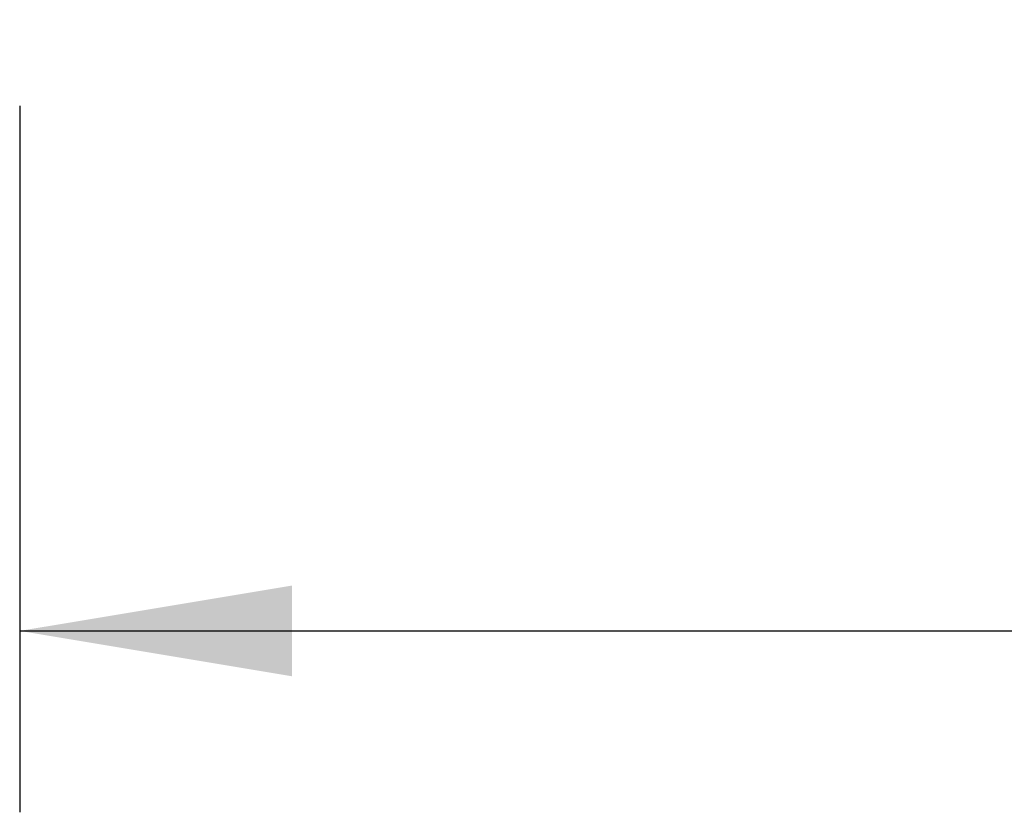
# Model space of a CAD drawing. Header units: millimetres. Extents: x 0 to 420, y 0 to 297.
# Tile 76 of 115: x 292 to 303, y 188 to 197. Entities that reach past the tile are written whole.
import ezdxf

# ---------------------------------------------------------------- set-up
doc = ezdxf.new("R2010")
doc.units = ezdxf.units.MM
doc.layers.add('QUOTE', color=174, linetype='Continuous')
doc.styles.add('SLDTEXTSTYLE3', font='TXT', dxfattribs={"width": 0.75})
doc.dimstyles.new('SLDDIMSTYLE1', dxfattribs={"dimtxt": 3, "dimasz": 3, "dimexe": 0, "dimexo": 0.0625, "dimgap": 0.75, "dimtad": 1, "dimdec": 0, "dimlfac": 20.047434, "dimrnd": 1e-09, "dimzin": 12, "dimdsep": 46, "dimtxsty": 'SLDTEXTSTYLE3', "dimsah": 1, "dimcen": 0.09, "dimadec": 0, "dimazin": 3, "dimtfac": 1, "dimtdec": 3, "dimtofl": 0, "dimtmove": 0, "dimatfit": 3, "dimfxl": 0, "dimfrac": 2, "dimtolj": 1, "dimtzin": 12, "dimarcsym": 0})

# ---------------------------------------------------------------- blocks, each defined once
blk = doc.blocks.new('_D_1')
at = {"layer": 'QUOTE'}
for p, q in [((292.219, 196.13), (292.219, 188.341)), ((322.148, 196.13), (322.148, 188.341)), ((292.219, 190.341), (322.148, 190.341))]:
    blk.add_line(p, q, dxfattribs=at)
for points in [[(292.219, 190.341), (295.219, 189.841), (295.219, 190.841)], [(322.148, 190.341), (319.148, 190.841), (319.148, 189.841)]]:
    blk.add_solid(points, dxfattribs=at)
at = {"layer": 'QUOTE', "insert": (303.859, 194.208), "char_height": 3, "attachment_point": 1, "style": 'SLDTEXTSTYLE3'}
blk.add_mtext('600', dxfattribs=at)

msp = doc.modelspace()

# ---------------------------------------------------------------- dimensions: what is measured, and where the dimension line sits
at = {"layer": 'QUOTE'}
dim = msp.add_linear_dim(base=(322.14808, 190.34074), p1=(292.21906, 198.12958), p2=(322.14808, 198.12958), dimstyle='SLDDIMSTYLE1', dxfattribs=at)
dim.commit()
dim.dimension.update_dxf_attribs({"geometry": '_D_1', "text_midpoint": (307.18357, 190.34074), "dimtype": 160})

doc.saveas('drawing.dxf')
